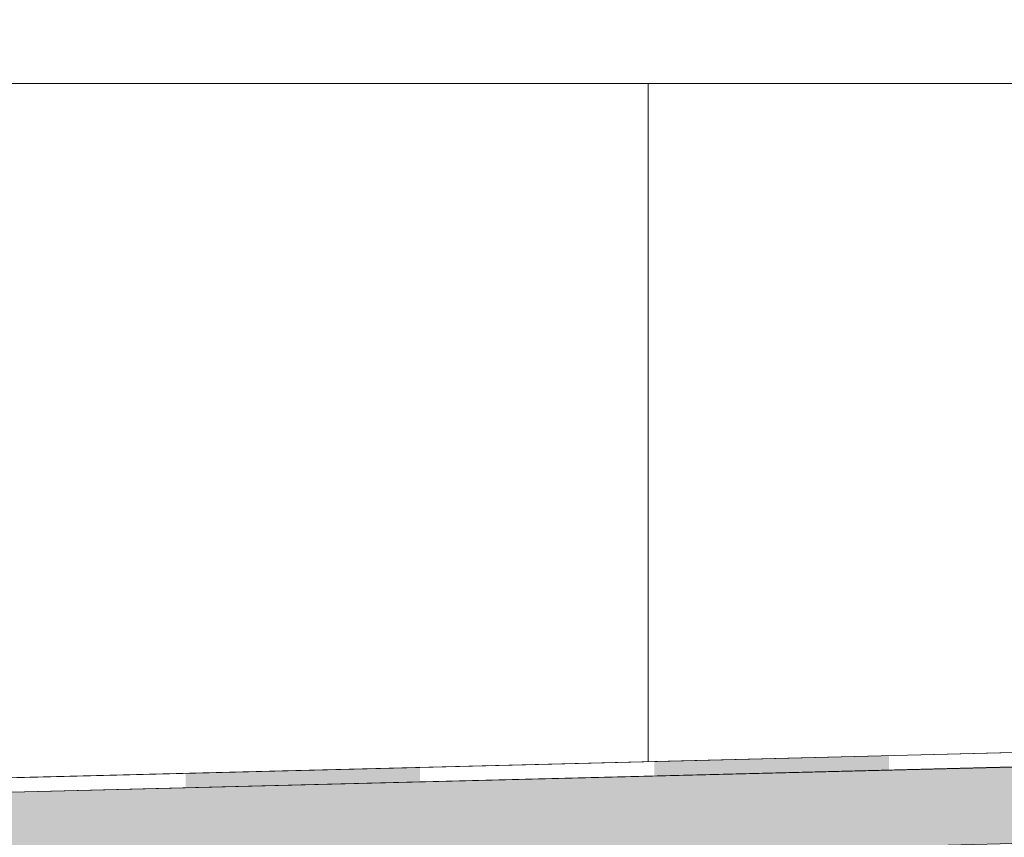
# Model space of a CAD drawing. Header units: millimetres. Extents: x 119219 to 750800, y -8933 to 168688.
# Tile 78 of 115: x 522194 to 522824, y 4378 to 4901. Entities that reach past the tile are written whole.
import ezdxf

# ---------------------------------------------------------------- set-up
doc = ezdxf.new("R2010")
doc.units = ezdxf.units.MM
doc.header["$MEASUREMENT"] = 0
doc.header["$XCLIPFRAME"] = 0
doc.linetypes.add('Wipeout_Contour', pattern=[1000, 0, -1000])
doc.layers.add('0_Ном._пера__1', color=7, linetype='Continuous', lineweight=0)
picture_1 = doc.add_image_def('image3.png', size_in_pixel=(734, 827))

# ---------------------------------------------------------------- blocks, each defined once
blk = doc.blocks.new('Штриховка_2_1', base_point=(0, 0))
at = {"color": 254, "linetype": 'Wipeout_Contour', "lineweight": 0, "ltscale": 3637820.771207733}
blk.add_wipeout([(521038.4, 4050), (521038.4, 4300), (526118.87, 4300), (526118.87, 4456.5), (521089.08, 4330), (511148.7, 4080), (511148.7, 4050)], dxfattribs=at)
blk = doc.blocks.new('*X10')
at = {"layer": '0_Ном._пера__1', "linetype": 'Continuous', "lineweight": 0, "true_color": 0x000000}
for points in [[(522600.22, 4426.26), (522600.22, 4417.02), (522750.22, 4420.79), (522750.22, 4430.02)], [(522300.22, 4418.73), (522300.22, 4409.47), (522450.22, 4413.25), (522450.22, 4422.5)]]:
    blk.add_hatch(color=18, dxfattribs=at).paths.add_polyline_path(points)
blk = doc.blocks.new('Штриховка_3_1', base_point=(0, 0))
at = {"color": 254, "linetype": 'Wipeout_Contour', "lineweight": 0, "ltscale": 2074607.159705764}
blk.add_wipeout([(526118.87, 4505.51), (526118.8, 4514.51), (511148.7, 4139.02), (511148.7, 4129.01)], dxfattribs=at)
at = {"layer": '0_Ном._пера__1', "color": 7, "linetype": 'Continuous', "lineweight": 0, "flags": 128}
blk.add_lwpolyline([(526118.87, 4505.51), (511148.7, 4129.01), (511148.7, 4139.02), (526118.8, 4514.51)], close=True, dxfattribs=at)
at = {"layer": '0_Ном._пера__1', "color": 7, "linetype": 'Continuous', "lineweight": 0}
blk.add_blockref('*X10', (0, 0), dxfattribs=at)

msp = doc.modelspace()

# ---------------------------------------------------------------- linework, layer by layer
at = {"layer": '0_Ном._пера__1', "color": 7, "linetype": 'Continuous', "lineweight": 0}
msp.add_lwpolyline([(521596.022, 6060), (524966.014, 6060), (524966.014, 4860), (521596.022, 4860)], close=True, dxfattribs=at)

# ---------------------------------------------------------------- block references
msp.add_blockref('Штриховка_2_1', (0, 0), dxfattribs=at)

# ---------------------------------------------------------------- pictures from other files: only their frames are drawn
at = {"linetype": 'Continuous', "lineweight": 0}
image = msp.add_image(picture_1, insert=(524966.014, 6060), size_in_units=(3369.396, 1200), rotation=180, dxfattribs=at)
image.set_boundary_path([(-0.5, -0.5), (733.5, 826.5)])

# ---------------------------------------------------------------- next in the draw order: block references
at = {"layer": '0_Ном._пера__1', "color": 7, "linetype": 'Continuous', "lineweight": 0}
msp.add_blockref('Штриховка_3_1', (0, 0), dxfattribs=at)

# ---------------------------------------------------------------- next in the draw order: hatches: boundary and pattern name
at = {"layer": '0_Ном._пера__1', "linetype": 'Continuous', "lineweight": 0, "true_color": 0x000000}
msp.add_hatch(color=18, dxfattribs=at).paths.add_polyline_path([(511148.697, 4129.015), (511148.697, 4080.002), (526118.867, 4456.501), (526118.867, 4505.513)])

# ---------------------------------------------------------------- next in the draw order: linework, layer by layer
at = {"layer": '0_Ном._пера__1', "color": 7, "linetype": 'Continuous', "lineweight": 0, "flags": 128}
for points in [[(523595.964, 4860), (521596.238, 4860), (521596.238, 4401.075), (523595.964, 4451.234)], [(511148.697, 4129.015), (511148.697, 4080.002), (526118.867, 4456.501), (526118.867, 4505.513)]]:
    msp.add_lwpolyline(points, close=True, dxfattribs=at)
at = {"layer": '0_Ном._пера__1', "color": 7, "linetype": 'Continuous', "lineweight": 0}
msp.add_lwpolyline([(522596.101, 4860), (522596.101, 4426.155)], dxfattribs=at)

doc.saveas('drawing.dxf')
